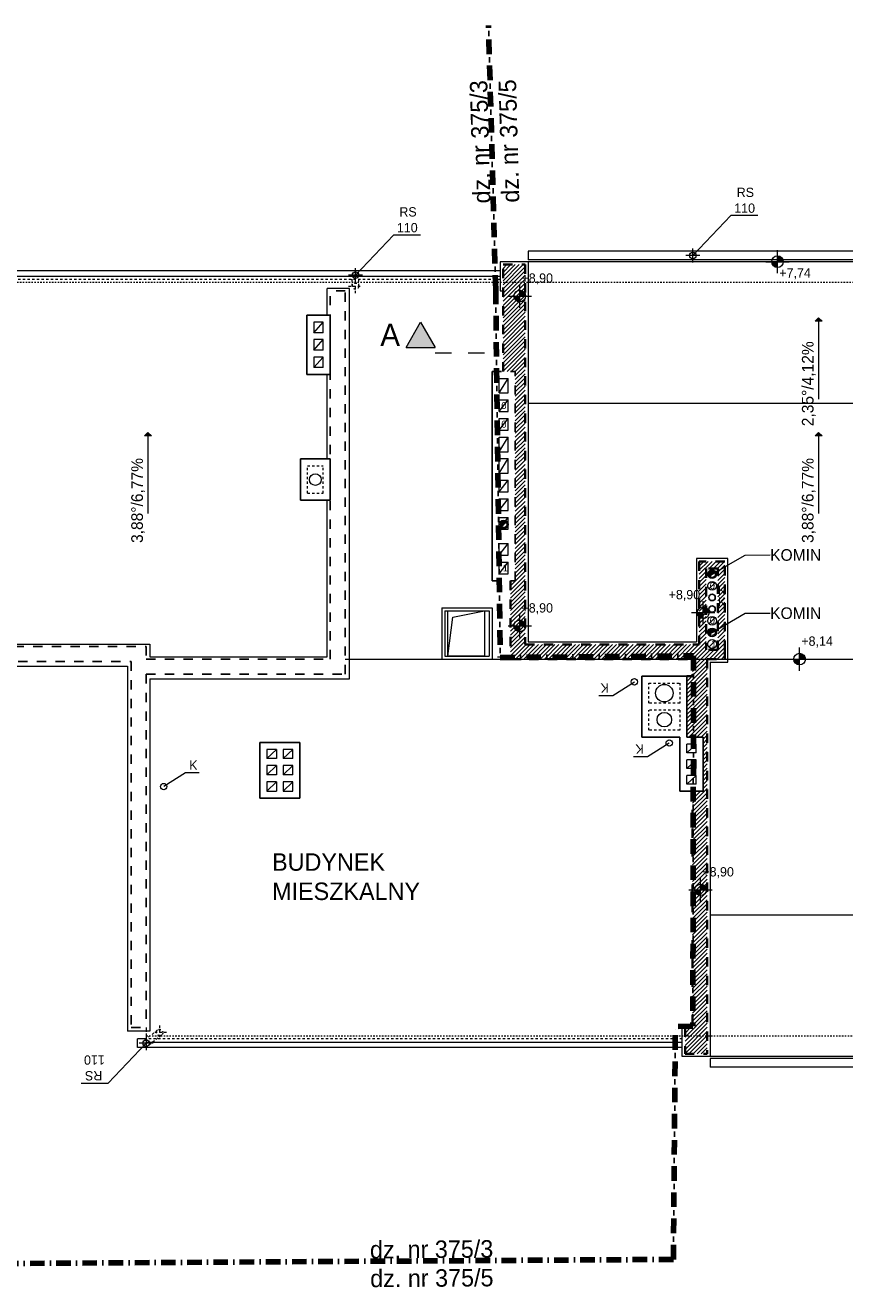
# Model space of a CAD drawing. Extents: x -220425 to -93252, y -20065 to 80294.
# Tile 63 of 103: x -199069 to -184994, y 58551 to 80294. Entities that reach past the tile are written whole.
import ezdxf

# ---------------------------------------------------------------- set-up
doc = ezdxf.new("R2010")
doc.units = 0
doc.header["$MEASUREMENT"] = 0
for name, pattern in [('Dashed', [564.444447, 282.222223, -282.222223]), ('Hidden Line', [50, 25, -25]), ('Hidden Line copy', [80, 40, -40]), ('Kreski i kropki', [450, 250, -100, 0, -100]), ('Przerywana', [320, 160, -160])]:
    doc.linetypes.add(name, pattern=pattern)
for name, color, linetype, lineweight in [('0_Nr_Pióra__21', 7, 'Continuous', 9), ('A-Opisy_Nr_Pióra__21', 7, 'Continuous', 9), ('ARCH dach_Nr_Pióra__46', 5, 'Continuous', 13), ('Arch IS_Nr_Pióra__52', 34, 'Continuous', 25), ('Arch kominy_Nr_Pióra__10', 134, 'Continuous', 18), ('Arch kominy_Nr_Pióra__21', 7, 'Continuous', 9), ('Arch rynny_Nr_Pióra__21', 7, 'Continuous', 9), ('arch wypelnienia_Nr_Pióra__21', 7, 'Continuous', 9), ('Arch ściany nośne_Nr_Pióra__30', 134, 'Continuous', 35), ('Arch ściany zewnętrzne_Nr_Pióra__46', 5, 'Continuous', 13), ('INWENT DACH_Nr_Pióra__5', 7, 'Continuous', 13), ('INWENT kanalizacja_Nr_Pióra__21', 7, 'Continuous', 9), ('INWENT KONST. DREWNIANA_Nr_Pióra__20', 1, 'Continuous', 100), ('INWENT OPISY_Nr_Pióra__21', 7, 'Continuous', 9), ('INWENT OPISY_Nr_Pióra__41', 7, 'Continuous', 15), ('INWENT OPISY_Nr_Pióra__52', 34, 'Continuous', 25), ('INWENT RURY SPUSTOWE_Nr_Pióra__21', 7, 'Continuous', 9), ('INWENT RZĘDNE_Nr_Pióra__21', 7, 'Continuous', 9), ('INWENT.ŚCIANY_Nr_Pióra__1', 7, 'Continuous', 25), ('INWENT.ŚCIANY_Nr_Pióra__21', 7, 'Continuous', 9), ('Istniejące kominy_Nr_Pióra__5', 7, 'Continuous', 13), ('Istniejące stropy_Nr_Pióra__5', 7, 'Continuous', 13), ('PODKŁAD', 252, 'Continuous', 35)]:
    doc.layers.add(name, color=color, linetype=linetype, lineweight=lineweight)
for name, color, linetype, lineweight, true_color in [('Arch odwodniene_Nr_Pióra__25', 7, 'Continuous', 13, 0x40a5ff), ('arch wypelnienia_Nr_Pióra__102', 7, 'Continuous', 9, 0xcccccc), ('arch wypelnienia_Nr_Pióra__89', 7, 'Continuous', 20, 0x71cebe)]:
    doc.layers.add(name, color=color, linetype=linetype, lineweight=lineweight, true_color=true_color)
doc.layers.add('INWENT RZĘDNE', color=7, linetype='Continuous')
doc.styles.add('GENERATED_STYLE_2', font='txt')
doc.styles.add('GENERATED_STYLE_3', font='txt')
doc.styles.add('GENERATED_STYLE_6', font='txt')

# ---------------------------------------------------------------- blocks, each defined once
blk = doc.blocks.new('ARROWHEAD_5')
at = {"color": 0, "linetype": 'Continuous', "lineweight": 0}
blk.add_line((0, 0), (-1, 0), dxfattribs=at)
blk.add_solid([(-1, 0.2679), (0, 0), (-1, -0.2679), (-1, 0.2679)], dxfattribs=at)
blk = doc.blocks.new('Koty wysokościowe_17', base_point=(-175372, 65660))
at = {"layer": 'INWENT OPISY_Nr_Pióra__21', "linetype": 'Continuous'}
for points in [[(-185442, 72180), (-185382, 72120), (-185502, 72120)], [(-196962, 70212), (-196902, 70152), (-197022, 70152)], [(-185442, 70212), (-185382, 70152), (-185502, 70152)]]:
    blk.add_hatch(color=252, dxfattribs=at).paths.add_polyline_path(points, flags=0)
at = {"layer": 'INWENT RZĘDNE_Nr_Pióra__21', "linetype": 'Continuous'}
for points in [[(-186148, 73145), (-186248, 73145), (-186240, 73107), (-186218, 73074), (-186186, 73052), (-186148, 73045)], [(-186148, 73145), (-186048, 73145), (-186055, 73183), (-186077, 73216), (-186109, 73237), (-186148, 73245)], [(-190576, 72554), (-190476, 72554), (-190484, 72593), (-190505, 72625), (-190538, 72647), (-190576, 72654)], [(-190576, 72554), (-190676, 72554), (-190669, 72516), (-190647, 72484), (-190614, 72462), (-190576, 72454)], [(-187424, 67114), (-187324, 67114), (-187332, 67152), (-187353, 67185), (-187386, 67206), (-187424, 67214)], [(-190576, 66886), (-190476, 66886), (-190484, 66925), (-190505, 66957), (-190538, 66979), (-190576, 66986)], [(-187424, 67114), (-187524, 67114), (-187516, 67076), (-187495, 67043), (-187462, 67022), (-187424, 67014)], [(-190576, 66886), (-190676, 66886), (-190669, 66848), (-190647, 66816), (-190614, 66794), (-190576, 66786)], [(-185769, 66315), (-185669, 66315), (-185677, 66353), (-185699, 66386), (-185731, 66407), (-185769, 66415)], [(-185769, 66315), (-185869, 66315), (-185862, 66277), (-185840, 66244), (-185808, 66222), (-185769, 66215)], [(-187469, 62351), (-187369, 62351), (-187377, 62389), (-187398, 62422), (-187431, 62443), (-187469, 62451)], [(-187469, 62351), (-187569, 62351), (-187561, 62313), (-187540, 62280), (-187507, 62259), (-187469, 62251)]]:
    blk.add_hatch(color=252, dxfattribs=at).paths.add_polyline_path(points, flags=0)
at = {"layer": 'A-Opisy_Nr_Pióra__21', "color": 252, "linetype": 'Continuous'}
for p, q in [((-187035, 67912), (-186702, 68104)), ((-186702, 68104), (-186274, 68105)), ((-187035, 66912), (-186702, 67104)), ((-186702, 67104), (-186274, 67105))]:
    blk.add_line(p, q, dxfattribs=at)
at = {"layer": 'arch wypelnienia_Nr_Pióra__102', "color": 252, "linetype": 'Continuous'}
for p, q in [((-190862, 73030), (-190797, 73095)), ((-190862, 72818), (-190585, 73095)), ((-190862, 72959), (-190727, 73095)), ((-190862, 72747), (-190515, 73095)), ((-190862, 72888), (-190656, 73095)), ((-190862, 72676), (-190482, 73056)), ((-190862, 72606), (-190482, 72986)), ((-190862, 72535), (-190482, 72915)), ((-190862, 72464), (-190482, 72844)), ((-190862, 72393), (-190482, 72773)), ((-190862, 72323), (-190482, 72703)), ((-190862, 72252), (-190482, 72632)), ((-190862, 72181), (-190482, 72561)), ((-190862, 72111), (-190482, 72491)), ((-190862, 72040), (-190482, 72420)), ((-190862, 71969), (-190482, 72349)), ((-190862, 71898), (-190482, 72278)), ((-190862, 71828), (-190482, 72208)), ((-190862, 71757), (-190482, 72137)), ((-190862, 71686), (-190482, 72066)), ((-190862, 71616), (-190482, 71996)), ((-190862, 71545), (-190482, 71925)), ((-190862, 71474), (-190482, 71854)), ((-190862, 71404), (-190482, 71784)), ((-190862, 71333), (-190482, 71713)), ((-190862, 71262), (-190482, 71642)), ((-190794, 71260), (-190482, 71571)), ((-190723, 71260), (-190482, 71501)), ((-190653, 71260), (-190482, 71430)), ((-190652, 71189), (-190482, 71359)), ((-190652, 71119), (-190482, 71289)), ((-190652, 71048), (-190482, 71218)), ((-190652, 70977), (-190482, 71147)), ((-190652, 70906), (-190482, 71076)), ((-190652, 70836), (-190482, 71006)), ((-190652, 70765), (-190482, 70935)), ((-190652, 70694), (-190482, 70864)), ((-190652, 70624), (-190482, 70794)), ((-190652, 70553), (-190482, 70723)), ((-190652, 70482), (-190482, 70652)), ((-190652, 70411), (-190482, 70581)), ((-190652, 70341), (-190482, 70511)), ((-190652, 70270), (-190482, 70440)), ((-190652, 70199), (-190482, 70369)), ((-190652, 70129), (-190482, 70299)), ((-190652, 70058), (-190482, 70228)), ((-190652, 69987), (-190482, 70157)), ((-190652, 69916), (-190482, 70086)), ((-190652, 69846), (-190482, 70016)), ((-190652, 69775), (-190482, 69945)), ((-190652, 69704), (-190482, 69874)), ((-190652, 69634), (-190482, 69804)), ((-190652, 69563), (-190482, 69733)), ((-190652, 69492), (-190482, 69662)), ((-190652, 69421), (-190482, 69591)), ((-190652, 69351), (-190482, 69521)), ((-190652, 69280), (-190482, 69450)), ((-190652, 69209), (-190482, 69379)), ((-190652, 69139), (-190482, 69309)), ((-190652, 69068), (-190482, 69238)), ((-190652, 68997), (-190482, 69167)), ((-190652, 68927), (-190482, 69097)), ((-190652, 68856), (-190482, 69026)), ((-190652, 68785), (-190482, 68955)), ((-190652, 68714), (-190482, 68884)), ((-190652, 68644), (-190482, 68814)), ((-190652, 68573), (-190482, 68743)), ((-190652, 68502), (-190482, 68672)), ((-190652, 68432), (-190482, 68602)), ((-190652, 68361), (-190482, 68531)), ((-190652, 68290), (-190482, 68460)), ((-190652, 68219), (-190482, 68389)), ((-190652, 68149), (-190482, 68319)), ((-190652, 68078), (-190482, 68248)), ((-190652, 68007), (-190482, 68177)), ((-190652, 67937), (-190482, 68107)), ((-190652, 67866), (-190482, 68036)), ((-190652, 67795), (-190482, 67965)), ((-190652, 67724), (-190482, 67894)), ((-187492, 67844), (-187341, 67995)), ((-187492, 67773), (-187271, 67995)), ((-187492, 67985), (-187483, 67995)), ((-187492, 67915), (-187412, 67995)), ((-187320, 67875), (-187200, 67995)), ((-187249, 67875), (-187129, 67995)), ((-187179, 67875), (-187059, 67995)), ((-187172, 67810), (-187052, 67930)), ((-187172, 67740), (-187052, 67860)), ((-190732, 67574), (-190482, 67824)), ((-190732, 67503), (-190482, 67753)), ((-190732, 67432), (-190482, 67682)), ((-190732, 67644), (-190717, 67660)), ((-187492, 67702), (-187372, 67822)), ((-187492, 67632), (-187372, 67752)), ((-187492, 67561), (-187372, 67681)), ((-187172, 67669), (-187052, 67789)), ((-187172, 67598), (-187052, 67718)), ((-187172, 67527), (-187052, 67647)), ((-190732, 67362), (-190482, 67612)), ((-190732, 67291), (-190482, 67541)), ((-190732, 67220), (-190482, 67470)), ((-187492, 67490), (-187372, 67610)), ((-187492, 67420), (-187372, 67540)), ((-187492, 67349), (-187372, 67469)), ((-187172, 67457), (-187052, 67577)), ((-187172, 67386), (-187052, 67506)), ((-187172, 67315), (-187052, 67435)), ((-190732, 67149), (-190482, 67399)), ((-190732, 67079), (-190482, 67329)), ((-190732, 67008), (-190482, 67258)), ((-190732, 66937), (-190482, 67187)), ((-187492, 67278), (-187372, 67398)), ((-187492, 67207), (-187372, 67327)), ((-187492, 67137), (-187372, 67257)), ((-187172, 67245), (-187052, 67365)), ((-187172, 67174), (-187052, 67294)), ((-187172, 67103), (-187052, 67223)), ((-190732, 66867), (-190482, 67117)), ((-190732, 66796), (-190482, 67046)), ((-190732, 66725), (-190482, 66975)), ((-187492, 67066), (-187372, 67186)), ((-187492, 66995), (-187372, 67115)), ((-187492, 66925), (-187372, 67045)), ((-187492, 66854), (-187372, 66974)), ((-187172, 67033), (-187052, 67153)), ((-187172, 66962), (-187052, 67082)), ((-187172, 66891), (-187052, 67011)), ((-190732, 66654), (-190482, 66904)), ((-190732, 66584), (-190482, 66834)), ((-190732, 66513), (-190482, 66763)), ((-187492, 66783), (-187372, 66903)), ((-187492, 66713), (-187372, 66833)), ((-187492, 66642), (-187372, 66762)), ((-187172, 66820), (-187052, 66940)), ((-187172, 66750), (-187052, 66870)), ((-187172, 66679), (-187052, 66799)), ((-190732, 66442), (-190482, 66692)), ((-190732, 66372), (-190482, 66622)), ((-190718, 66315), (-190468, 66565)), ((-190648, 66315), (-190398, 66565)), ((-190577, 66315), (-190327, 66565)), ((-190506, 66315), (-190256, 66565)), ((-190436, 66315), (-190186, 66565)), ((-190365, 66315), (-190115, 66565)), ((-190294, 66315), (-190044, 66565)), ((-190223, 66315), (-189973, 66565)), ((-190153, 66315), (-189903, 66565)), ((-190082, 66315), (-189832, 66565)), ((-190011, 66315), (-189761, 66565)), ((-189941, 66315), (-189691, 66565)), ((-189870, 66315), (-189620, 66565)), ((-189799, 66315), (-189549, 66565)), ((-189729, 66315), (-189479, 66565)), ((-189658, 66315), (-189408, 66565)), ((-189587, 66315), (-189337, 66565)), ((-189516, 66315), (-189266, 66565)), ((-189446, 66315), (-189196, 66565)), ((-189375, 66315), (-189125, 66565)), ((-189304, 66315), (-189054, 66565)), ((-189234, 66315), (-188984, 66565)), ((-189163, 66315), (-188913, 66565)), ((-189092, 66315), (-188842, 66565)), ((-189021, 66315), (-188771, 66565)), ((-188951, 66315), (-188701, 66565)), ((-188880, 66315), (-188630, 66565)), ((-188809, 66315), (-188559, 66565)), ((-188739, 66315), (-188489, 66565)), ((-188668, 66315), (-188418, 66565)), ((-188597, 66315), (-188347, 66565)), ((-188526, 66315), (-188276, 66565)), ((-188456, 66315), (-188206, 66565)), ((-188385, 66315), (-188135, 66565)), ((-188314, 66315), (-188064, 66565)), ((-188244, 66315), (-187994, 66565)), ((-188173, 66315), (-187923, 66565)), ((-188102, 66315), (-187852, 66565)), ((-188031, 66315), (-187781, 66565)), ((-187961, 66315), (-187711, 66565)), ((-187890, 66315), (-187640, 66565)), ((-187819, 66315), (-187569, 66565)), ((-187749, 66315), (-187499, 66565)), ((-187678, 66315), (-187372, 66620)), ((-187607, 66315), (-187372, 66550)), ((-187492, 66571), (-187372, 66691)), ((-187324, 66315), (-187052, 66587)), ((-187172, 66608), (-187052, 66728)), ((-187172, 66538), (-187052, 66658)), ((-187607, 66244), (-187372, 66479)), ((-187607, 66173), (-187306, 66475)), ((-187607, 66103), (-187235, 66475)), ((-187254, 66315), (-187052, 66516)), ((-187183, 66315), (-187052, 66445)), ((-187112, 66315), (-187052, 66375)), ((-187707, 65861), (-187357, 66211)), ((-187707, 65790), (-187357, 66140)), ((-187607, 66032), (-187357, 66282)), ((-187707, 65720), (-187357, 66070)), ((-187707, 66003), (-187685, 66025)), ((-187707, 65932), (-187614, 66025)), ((-187707, 65649), (-187357, 65999)), ((-187707, 65578), (-187357, 65928)), ((-187707, 65508), (-187357, 65858)), ((-187707, 65437), (-187357, 65787)), ((-187707, 65366), (-187357, 65716)), ((-187707, 65295), (-187357, 65645)), ((-187707, 65225), (-187357, 65575)), ((-187707, 65154), (-187357, 65504)), ((-187707, 65083), (-187357, 65433)), ((-187707, 65013), (-187357, 65363)), ((-187674, 64975), (-187357, 65292)), ((-187604, 64975), (-187357, 65221)), ((-187533, 64975), (-187357, 65150)), ((-187462, 64975), (-187357, 65080)), ((-187427, 64939), (-187357, 65009)), ((-187427, 64868), (-187357, 64938)), ((-187427, 64798), (-187357, 64868)), ((-187427, 64727), (-187357, 64797)), ((-187427, 64656), (-187357, 64726)), ((-187427, 64585), (-187357, 64655)), ((-187427, 64515), (-187357, 64585)), ((-187427, 64444), (-187357, 64514)), ((-187427, 64373), (-187357, 64443)), ((-187427, 64303), (-187357, 64373)), ((-187427, 64232), (-187357, 64302)), ((-187427, 64161), (-187357, 64231)), ((-187427, 64091), (-187357, 64161)), ((-187607, 63840), (-187357, 64090)), ((-187607, 63981), (-187544, 64045)), ((-187607, 63911), (-187473, 64045)), ((-187607, 63769), (-187357, 64019)), ((-187607, 63698), (-187357, 63948)), ((-187607, 63628), (-187357, 63878)), ((-187607, 63557), (-187357, 63807)), ((-187607, 63486), (-187357, 63736)), ((-187607, 63416), (-187357, 63666)), ((-187607, 63345), (-187357, 63595)), ((-187607, 63274), (-187357, 63524)), ((-187607, 63203), (-187357, 63453)), ((-187607, 63133), (-187357, 63383)), ((-187607, 63062), (-187357, 63312)), ((-187607, 62991), (-187357, 63241)), ((-187607, 62921), (-187357, 63171)), ((-187607, 62850), (-187357, 63100)), ((-187607, 62779), (-187357, 63029)), ((-187607, 62708), (-187357, 62958)), ((-187607, 62638), (-187357, 62888)), ((-187607, 62567), (-187357, 62817)), ((-187607, 62496), (-187357, 62746)), ((-187607, 62426), (-187357, 62676)), ((-187607, 62355), (-187357, 62605)), ((-187607, 62284), (-187357, 62534)), ((-187607, 62213), (-187357, 62463)), ((-187607, 62143), (-187357, 62393)), ((-187607, 62072), (-187357, 62322)), ((-187607, 62001), (-187357, 62251)), ((-187607, 61931), (-187357, 62181)), ((-187607, 61860), (-187357, 62110)), ((-187607, 61789), (-187357, 62039)), ((-187607, 61718), (-187357, 61968)), ((-187607, 61648), (-187357, 61898)), ((-187607, 61577), (-187357, 61827)), ((-187607, 61506), (-187357, 61756)), ((-187607, 61436), (-187357, 61686)), ((-187607, 61365), (-187357, 61615)), ((-187607, 61294), (-187357, 61544)), ((-187607, 61223), (-187357, 61473)), ((-187607, 61153), (-187357, 61403)), ((-187607, 61082), (-187357, 61332)), ((-187607, 61011), (-187357, 61261)), ((-187607, 60941), (-187357, 61191)), ((-187607, 60870), (-187357, 61120)), ((-187607, 60799), (-187357, 61049)), ((-187607, 60729), (-187357, 60979)), ((-187607, 60658), (-187357, 60908)), ((-187607, 60587), (-187357, 60837)), ((-187607, 60516), (-187357, 60766)), ((-187607, 60446), (-187357, 60696)), ((-187607, 60375), (-187357, 60625)), ((-187607, 60304), (-187357, 60554)), ((-187607, 60234), (-187357, 60484)), ((-187607, 60163), (-187357, 60413)), ((-187607, 60092), (-187357, 60342)), ((-187607, 60021), (-187357, 60271)), ((-187737, 59821), (-187357, 60201)), ((-187737, 59750), (-187357, 60130)), ((-187737, 59679), (-187357, 60059)), ((-187737, 59609), (-187357, 59989)), ((-187737, 59962), (-187715, 59985)), ((-187737, 59891), (-187644, 59985)), ((-187737, 59538), (-187357, 59918)), ((-187670, 59535), (-187357, 59847)), ((-187599, 59535), (-187357, 59776)), ((-187528, 59535), (-187357, 59706)), ((-187458, 59535), (-187357, 59635)), ((-187387, 59535), (-187357, 59564))]:
    blk.add_line(p, q, dxfattribs=at)
at = {"layer": 'arch wypelnienia_Nr_Pióra__21', "color": 252, "linetype": 'Continuous'}
for p, q in [((-190891, 68591), (-190813, 68669)), ((-187311, 67736), (-187233, 67814)), ((-187311, 66736), (-187233, 66814))]:
    blk.add_line(p, q, dxfattribs=at)
for centre, start, end in [((-190852, 68630), 45, 180), ((-190852, 68630), 180, 225), ((-187272, 67775), 45, 180), ((-187272, 67775), 180, 225), ((-187272, 66775), 45, 180), ((-187272, 66775), 180, 225)]:
    blk.add_arc(centre, 55, start, end, dxfattribs=at)
at = {"layer": 'arch wypelnienia_Nr_Pióra__89', "color": 252, "linetype": 'Continuous'}
for points in [[(-190903, 68609), (-190907, 68630), (-190903, 68647)], [(-190901, 68606), (-190903, 68647), (-190901, 68655)], [(-190903, 68609), (-190903, 68647), (-190901, 68606)], [(-190891, 68591), (-190901, 68655), (-190891, 68667)], [(-190901, 68606), (-190901, 68655), (-190891, 68591)], [(-190885, 68598), (-190891, 68667), (-190885, 68674)], [(-190891, 68591), (-190891, 68667), (-190885, 68598)], [(-190861, 68621), (-190885, 68674), (-190861, 68684)], [(-190885, 68598), (-190885, 68674), (-190861, 68621)], [(-190835, 68647), (-190861, 68684), (-190835, 68682)], [(-190861, 68621), (-190861, 68684), (-190835, 68647)], [(-190835, 68647), (-190835, 68682), (-190813, 68669)], [(-187323, 67754), (-187327, 67775), (-187323, 67792)], [(-187321, 67751), (-187323, 67792), (-187321, 67800)], [(-187323, 67754), (-187323, 67792), (-187321, 67751)], [(-187311, 67736), (-187321, 67800), (-187311, 67812)], [(-187321, 67751), (-187321, 67800), (-187311, 67736)], [(-187305, 67743), (-187311, 67812), (-187305, 67819)], [(-187311, 67736), (-187311, 67812), (-187305, 67743)], [(-187281, 67766), (-187305, 67819), (-187281, 67829)], [(-187305, 67743), (-187305, 67819), (-187281, 67766)], [(-187281, 67766), (-187281, 67829), (-187255, 67792)], [(-187255, 67792), (-187281, 67829), (-187255, 67827)], [(-187255, 67792), (-187255, 67827), (-187233, 67814)], [(-187323, 66754), (-187327, 66775), (-187323, 66792)], [(-187321, 66751), (-187323, 66792), (-187321, 66800)], [(-187323, 66754), (-187323, 66792), (-187321, 66751)], [(-187311, 66736), (-187321, 66800), (-187311, 66812)], [(-187321, 66751), (-187321, 66800), (-187311, 66736)], [(-187305, 66743), (-187311, 66812), (-187305, 66819)], [(-187311, 66736), (-187311, 66812), (-187305, 66743)], [(-187281, 66766), (-187305, 66819), (-187281, 66829)], [(-187305, 66743), (-187305, 66819), (-187281, 66766)], [(-187255, 66792), (-187281, 66829), (-187255, 66827)], [(-187281, 66766), (-187281, 66829), (-187255, 66792)], [(-187255, 66792), (-187255, 66827), (-187233, 66814)]]:
    blk.add_solid(points, dxfattribs=at)
at = {"layer": 'INWENT KONST. DREWNIANA_Nr_Pióra__20', "color": 252, "linetype": 'Kreski i kropki'}
for p, q in [((-190989, 72664), (-191112, 77206)), ((-190989, 72664), (-190912, 66343)), ((-190912, 66343), (-187590, 66372)), ((-187590, 66372), (-187602, 60007)), ((-187936, 56001), (-187902, 60005)), ((-187602, 60007), (-187902, 60005))]:
    blk.add_line(p, q, dxfattribs=at)
at = {"layer": 'INWENT OPISY_Nr_Pióra__21', "color": 252, "linetype": 'Continuous'}
for p, q in [((-185442, 72180), (-185502, 72120)), ((-185382, 72120), (-185502, 72120)), ((-185442, 72180), (-185382, 72120)), ((-185442, 72120), (-185442, 70783)), ((-196962, 70212), (-197022, 70152)), ((-196902, 70152), (-197022, 70152)), ((-196962, 70212), (-196902, 70152)), ((-196962, 70152), (-196962, 68815)), ((-185442, 70212), (-185502, 70152)), ((-185382, 70152), (-185502, 70152)), ((-185442, 70212), (-185382, 70152)), ((-185442, 70152), (-185442, 68815))]:
    blk.add_line(p, q, dxfattribs=at)
for points in [[(-192282, 71670), (-192527, 71670), (-192282, 72106)], [(-192282, 71670), (-192282, 72106), (-192027, 71670)]]:
    blk.add_solid(points, dxfattribs=at)
at = {"layer": 'INWENT RZĘDNE_Nr_Pióra__21', "color": 252, "linetype": 'Continuous'}
for p, q in [((-186148, 72945), (-186148, 73345)), ((-186348, 73145), (-185948, 73145)), ((-190576, 72354), (-190576, 72754)), ((-190776, 72554), (-190376, 72554)), ((-187424, 66914), (-187424, 67314)), ((-190576, 66686), (-190576, 67086)), ((-187624, 67114), (-187224, 67114)), ((-190776, 66886), (-190376, 66886)), ((-185769, 66115), (-185769, 66515)), ((-185969, 66315), (-185569, 66315)), ((-187469, 62151), (-187469, 62551)), ((-187669, 62351), (-187269, 62351))]:
    blk.add_line(p, q, dxfattribs=at)
for centre in [(-186148, 73145), (-190576, 72554), (-187424, 67114), (-190576, 66886), (-185769, 66315), (-187469, 62351)]:
    blk.add_circle(centre, 100, dxfattribs=at)
at = {"layer": 'A-Opisy_Nr_Pióra__21', "color": 252, "linetype": 'Continuous', "xscale": 273.6, "yscale": 273.6, "zscale": 273.6, "rotation": 209.9999999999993}
for p in [(-187272, 67775), (-187272, 66775)]:
    blk.add_blockref('ARROWHEAD_5', p, dxfattribs=at)
at = {"layer": '0_Nr_Pióra__21', "color": 252, "linetype": 'Continuous', "style": 'GENERATED_STYLE_2'}
for s, p in [('2,35°/4,12%', (-185529, 70317)), ('3,88°/6,77%', (-197049, 68311)), ('3,88°/6,77%', (-185529, 68311))]:
    blk.add_text(s, height=200, rotation=90, dxfattribs=at).set_placement(p)
at = {"layer": 'A-Opisy_Nr_Pióra__21', "color": 252, "linetype": 'Continuous', "style": 'GENERATED_STYLE_3'}
for p in [(-186274, 68005), (-186274, 67005)]:
    blk.add_text('KOMIN', height=200, dxfattribs=at).set_placement(p)
at = {"layer": 'Arch kominy_Nr_Pióra__10', "color": 252, "linetype": 'Continuous', "style": 'GENERATED_STYLE_6'}
for s, p in [('0', (-190892, 70612)), ('0', (-190892, 70292)), ('1', (-190867, 67822)), ('0', (-187312, 67517)), ('0', (-187312, 66917)), ('1', (-187287, 66517))]:
    blk.add_text(s, height=120, dxfattribs=at).set_placement(p)
at = {"layer": 'Arch rynny_Nr_Pióra__21', "color": 252, "linetype": 'Continuous', "style": 'GENERATED_STYLE_6'}
for s, p in [('RS', (-186849, 74256)), ('110', (-186891, 73985))]:
    blk.add_text(s, height=160, dxfattribs=at).set_placement(p)
at = {"layer": 'INWENT kanalizacja_Nr_Pióra__21', "color": 252, "linetype": 'Continuous', "style": 'GENERATED_STYLE_6'}
for p in [(-189046, 65900), (-188446, 64850)]:
    blk.add_text('K', height=160, rotation=180, dxfattribs=at).set_placement(p)
blk.add_text('K', height=160, dxfattribs=at).set_placement((-196254, 64414))
at = {"layer": 'INWENT OPISY_Nr_Pióra__21', "color": 252, "linetype": 'Continuous', "style": 'GENERATED_STYLE_6'}
for s, rotation, p in [('dz. nr 375/3', 91.5569, (-191077, 74149)), ('dz. nr 375/5', 91.5569, (-190583, 74163)), ('dz. nr 375/3', 0.4183, (-193148, 56017)), ('dz. nr 375/5', 0.4183, (-193144, 55523))]:
    blk.add_text(s, height=300, rotation=rotation, dxfattribs=at).set_placement(p)
for s, height, p in [('A', 380, (-192971, 71697)), ('BUDYNEK', 300, (-194830, 62679)), ('MIESZKALNY', 300, (-194830, 62176))]:
    blk.add_text(s, height=height, dxfattribs=at).set_placement(p)
at = {"layer": 'INWENT OPISY_Nr_Pióra__52', "color": 252, "linetype": 'Continuous', "style": 'GENERATED_STYLE_6'}
for p in [(-187172, 67425), (-187172, 67225)]:
    blk.add_text('K', height=150, dxfattribs=at).set_placement(p)
at = {"layer": 'INWENT RURY SPUSTOWE_Nr_Pióra__21', "color": 252, "linetype": 'Continuous', "style": 'GENERATED_STYLE_6'}
for s, p in [('RS', (-192644, 73921)), ('110', (-192686, 73650))]:
    blk.add_text(s, height=160, dxfattribs=at).set_placement(p)
for s, p in [('110', (-197704, 59507)), ('RS', (-197746, 59236))]:
    blk.add_text(s, height=160, rotation=180, dxfattribs=at).set_placement(p)
at = {"layer": 'INWENT RZĘDNE_Nr_Pióra__21', "color": 252, "char_height": 160, "attachment_point": 7, "style": 'GENERATED_STYLE_2'}
for s, insert in [('{+8,90}', (-190546, 72754)), ('{+7,74}', (-186117, 72842)), ('{+8,90}', (-188018, 67314)), ('{+8,90}', (-190546, 67086)), ('{+8,14}', (-185739, 66515)), ('{+8,90}', (-187439, 62551))]:
    blk.add_mtext(s, dxfattribs=dict(at, insert=insert))
blk = doc.blocks.new('p2')
at = {"layer": 'ARCH dach_Nr_Pióra__46', "color": 252, "linetype": 'Continuous'}
for p, q in [((-164052, 73145), (-190432, 73145)), ((-168317, 70708), (-190432, 70708)), ((-187307, 61922), (-164052, 61922)), ((-164052, 59485), (-187307, 59485))]:
    blk.add_line(p, q, dxfattribs=at)
at = {"layer": 'Arch IS_Nr_Pióra__52', "color": 252, "linetype": 'Continuous'}
for centre in [(-187272, 67375), (-187272, 67175)]:
    blk.add_circle(centre, 55, dxfattribs=at)
at = {"layer": 'Arch kominy_Nr_Pióra__21', "color": 252, "linetype": 'Continuous'}
for p, q in [((-190799, 68683), (-190905, 68577)), ((-187219, 67828), (-187325, 67722)), ((-187325, 67522), (-187219, 67628)), ((-187219, 67028), (-187325, 66922)), ((-187219, 66828), (-187325, 66722)), ((-187325, 66522), (-187219, 66628))]:
    blk.add_line(p, q, dxfattribs=at)
for centre, radius in [((-190852, 68630), 75), ((-190852, 68630), 55), ((-187272, 67775), 75), ((-187272, 67575), 75), ((-187272, 67775), 55), ((-187272, 66975), 75), ((-187272, 66775), 75), ((-187272, 66775), 55), ((-187272, 66575), 75)]:
    blk.add_circle(centre, radius, dxfattribs=at)
at = {"layer": 'Arch odwodniene_Nr_Pióra__25', "color": 252, "linetype": 'Continuous'}
for p, q in [((-190432, 73325), (-190432, 73175)), ((-164052, 73325), (-190432, 73325)), ((-164052, 73175), (-190432, 73175)), ((-187307, 59455), (-187307, 59305)), ((-164052, 59455), (-187307, 59455)), ((-164052, 59305), (-187307, 59305))]:
    blk.add_line(p, q, dxfattribs=at)
at = {"layer": 'Arch rynny_Nr_Pióra__21', "color": 252, "linetype": 'Continuous'}
for p, q in [((-186947, 73936), (-187602, 73250)), ((-186484, 73936), (-186947, 73936)), ((-187602, 73130), (-187602, 73370)), ((-187482, 73250), (-187722, 73250))]:
    blk.add_line(p, q, dxfattribs=at)
blk.add_circle((-187602, 73250), 55, dxfattribs=at)
at = {"layer": 'Arch ściany nośne_Nr_Pióra__30', "color": 252, "linetype": 'Przerywana'}
for p, q in [((-190862, 73095), (-190482, 73095)), ((-190862, 71260), (-190862, 73095)), ((-190482, 73095), (-190482, 66565)), ((-187492, 67995), (-187492, 66565)), ((-187052, 67995), (-187492, 67995)), ((-187372, 67875), (-187372, 66475)), ((-187172, 67875), (-187372, 67875)), ((-187172, 66475), (-187172, 67875)), ((-187052, 66475), (-187052, 67995)), ((-190732, 67660), (-190732, 66315)), ((-190482, 66565), (-187492, 66565)), ((-187607, 66375), (-187607, 66025)), ((-187172, 66475), (-187372, 66475)), ((-187052, 66315), (-187052, 66475)), ((-190732, 66315), (-187607, 66315)), ((-187357, 66315), (-187052, 66315)), ((-187357, 66315), (-187357, 59535)), ((-187707, 66025), (-187607, 66025)), ((-187607, 64045), (-187607, 59985)), ((-187737, 59985), (-187737, 59535)), ((-187607, 59985), (-187737, 59985)), ((-187737, 59535), (-187357, 59535))]:
    blk.add_line(p, q, dxfattribs=at)
at = {"layer": 'Arch ściany zewnętrzne_Nr_Pióra__46', "color": 252, "linetype": 'Continuous'}
for p, q in [((-190912, 73145), (-190912, 72645)), ((-190432, 73145), (-190912, 73145)), ((-190432, 73145), (-190432, 66615)), ((-190912, 72645), (-190862, 72645)), ((-187002, 68045), (-187542, 68045)), ((-187542, 68045), (-187542, 66615)), ((-187002, 66265), (-187002, 68045)), ((-190432, 66615), (-187542, 66615)), ((-187307, 66265), (-187307, 59485)), ((-187307, 66265), (-187002, 66265)), ((-187787, 59985), (-187737, 59985)), ((-187787, 59485), (-187787, 59985)), ((-187307, 59485), (-187787, 59485))]:
    blk.add_line(p, q, dxfattribs=at)
at = {"layer": 'INWENT DACH_Nr_Pióra__5', "color": 252, "linetype": 'Continuous'}
for p, q in [((-200472, 72895), (-190912, 72895)), ((-191912, 67195), (-191912, 66315)), ((-191912, 67195), (-191052, 67195)), ((-191052, 67195), (-191052, 66315)), ((-191862, 67145), (-191862, 66365)), ((-191862, 67145), (-191102, 67145)), ((-191102, 67145), (-191102, 66365)), ((-191862, 66365), (-191102, 66365)), ((-193572, 66315), (-181662, 66315)), ((-191912, 66315), (-191052, 66315)), ((-196992, 59735), (-187787, 59735))]:
    blk.add_line(p, q, dxfattribs=at)
at = {"layer": 'INWENT DACH_Nr_Pióra__5', "color": 252, "linetype": 'Hidden Line'}
for p, q in [((-200212, 72790), (-163802, 72790)), ((-196992, 59985), (-196992, 59840)), ((-196992, 59840), (-163802, 59840))]:
    blk.add_line(p, q, dxfattribs=at)
at = {"layer": 'INWENT kanalizacja_Nr_Pióra__21', "color": 252, "linetype": 'Continuous'}
for p, q in [((-188979, 65690), (-188607, 65925)), ((-189219, 65690), (-188979, 65690)), ((-188379, 64640), (-188007, 64875)), ((-188619, 64640), (-188379, 64640)), ((-196320, 64360), (-196692, 64125)), ((-196080, 64360), (-196320, 64360))]:
    blk.add_line(p, q, dxfattribs=at)
for centre in [(-188607, 65925), (-188007, 64875), (-196692, 64125)]:
    blk.add_circle(centre, 55, dxfattribs=at)
at = {"layer": 'INWENT KONST. DREWNIANA_Nr_Pióra__20', "color": 252, "linetype": 'Kreski i kropki', "flags": 128}
blk.add_lwpolyline([(-187936, 56001), (-213027, 55846)], dxfattribs=at)
at = {"layer": 'INWENT OPISY_Nr_Pióra__41', "color": 252, "linetype": 'Continuous'}
for p, q in [((-192527, 71670), (-192282, 72106)), ((-192282, 72106), (-192027, 71670)), ((-192527, 71670), (-192027, 71670))]:
    blk.add_line(p, q, dxfattribs=at)
at = {"layer": 'INWENT OPISY_Nr_Pióra__41', "color": 252, "linetype": 'Dashed'}
blk.add_line((-191182, 71570), (-192282, 71570), dxfattribs=at)
at = {"layer": 'INWENT RURY SPUSTOWE_Nr_Pióra__21', "color": 252, "linetype": 'Continuous'}
for p, q in [((-192742, 73601), (-193397, 72915)), ((-192279, 73601), (-192742, 73601)), ((-190912, 72990), (-200472, 72990)), ((-193277, 72915), (-193517, 72915)), ((-193397, 72795), (-193397, 73035)), ((-196992, 59835), (-196992, 59595)), ((-197648, 59028), (-196992, 59715)), ((-196992, 59790), (-197142, 59790)), ((-197142, 59640), (-197142, 59790)), ((-187787, 59640), (-197142, 59640)), ((-196872, 59715), (-197112, 59715)), ((-198110, 59028), (-197648, 59028))]:
    blk.add_line(p, q, dxfattribs=at)
at = {"layer": 'INWENT RURY SPUSTOWE_Nr_Pióra__21', "color": 252, "linetype": 'Hidden Line copy'}
for p, q in [((-193452, 72725), (-193452, 72915)), ((-193397, 72605), (-193397, 72845)), ((-193342, 72725), (-193342, 72915)), ((-190912, 72840), (-200472, 72840)), ((-193517, 72725), (-193277, 72725)), ((-196762, 60020), (-196762, 59780)), ((-196797, 59943), (-197027, 59758)), ((-196992, 59960), (-196992, 59720)), ((-196728, 59857), (-196958, 59672)), ((-196642, 59900), (-196882, 59900)), ((-187787, 59790), (-196992, 59790))]:
    blk.add_line(p, q, dxfattribs=at)
at = {"layer": 'INWENT RURY SPUSTOWE_Nr_Pióra__21', "color": 252, "linetype": 'Continuous'}
for centre in [(-193397, 72915), (-196992, 59715)]:
    blk.add_circle(centre, 55, dxfattribs=at)
at = {"layer": 'INWENT RURY SPUSTOWE_Nr_Pióra__21', "color": 252, "linetype": 'Hidden Line copy'}
for centre in [(-193397, 72725), (-196762, 59900)]:
    blk.add_circle(centre, 55, dxfattribs=at)
at = {"layer": 'INWENT.ŚCIANY_Nr_Pióra__1', "color": 252, "linetype": 'Przerywana'}
for p, q in [((-193572, 72645), (-193832, 72645)), ((-193832, 66315), (-193832, 72645)), ((-193572, 66055), (-193572, 72645)), ((-191052, 71260), (-190652, 71260)), ((-190652, 67660), (-190652, 71260)), ((-191052, 67660), (-190652, 67660)), ((-200212, 66535), (-196992, 66535)), ((-196992, 66535), (-196992, 66315)), ((-200472, 66275), (-197252, 66275)), ((-197252, 66275), (-197252, 59985)), ((-196992, 66315), (-193832, 66315)), ((-196992, 66055), (-196992, 59985)), ((-196992, 66055), (-193572, 66055)), ((-197252, 59985), (-196992, 59985))]:
    blk.add_line(p, q, dxfattribs=at)
at = {"layer": 'INWENT.ŚCIANY_Nr_Pióra__1', "color": 252, "linetype": 'Continuous'}
for p, q in [((-194232, 72225), (-194232, 71205)), ((-194232, 72225), (-193832, 72225)), ((-193832, 71205), (-193832, 72225)), ((-194232, 71205), (-193832, 71205)), ((-191052, 67660), (-191052, 71260)), ((-194342, 69045), (-194342, 69755)), ((-194342, 69755), (-193832, 69755)), ((-193832, 69045), (-193832, 69755)), ((-194342, 69045), (-193832, 69045)), ((-188477, 66025), (-187707, 66025)), ((-188477, 64975), (-188477, 66025)), ((-187707, 66025), (-187707, 64975)), ((-195042, 64885), (-195042, 63925)), ((-194352, 64885), (-195042, 64885)), ((-194352, 63925), (-194352, 64885)), ((-187827, 64975), (-188477, 64975)), ((-187827, 64045), (-187827, 64975)), ((-187427, 64975), (-187707, 64975)), ((-187427, 64045), (-187427, 64975)), ((-187427, 64045), (-187827, 64045)), ((-195042, 63925), (-194352, 63925))]:
    blk.add_line(p, q, dxfattribs=at)
at = {"layer": 'INWENT.ŚCIANY_Nr_Pióra__21', "color": 252, "linetype": 'Continuous'}
for p, q in [((-193882, 72225), (-193882, 72685)), ((-193502, 72685), (-193882, 72685)), ((-193502, 65975), (-193502, 72685)), ((-193882, 69755), (-193882, 71205)), ((-193882, 66355), (-193882, 69045)), ((-200172, 66575), (-196932, 66575)), ((-196932, 66575), (-196932, 66355)), ((-196932, 66355), (-193882, 66355)), ((-200552, 66195), (-197312, 66195)), ((-197312, 66195), (-197312, 59925)), ((-196932, 65975), (-196932, 59925)), ((-196932, 65975), (-193502, 65975)), ((-196932, 59925), (-197312, 59925))]:
    blk.add_line(p, q, dxfattribs=at)
at = {"layer": 'Istniejące kominy_Nr_Pióra__5', "color": 252, "linetype": 'Continuous'}
for p, q in [((-194112, 71925), (-193952, 72105)), ((-193952, 72105), (-194112, 72105)), ((-194112, 72105), (-194112, 71925)), ((-193952, 71925), (-193952, 72105)), ((-193952, 71925), (-194112, 71925)), ((-194112, 71625), (-193952, 71805)), ((-194112, 71805), (-194112, 71625)), ((-193952, 71805), (-194112, 71805)), ((-193952, 71625), (-193952, 71805)), ((-193952, 71625), (-194112, 71625)), ((-194112, 71325), (-193952, 71505)), ((-194112, 71505), (-194112, 71325)), ((-193952, 71505), (-194112, 71505)), ((-193952, 71325), (-194112, 71325)), ((-193952, 71325), (-193952, 71505)), ((-190932, 70890), (-190772, 71140)), ((-190932, 70890), (-190932, 71140)), ((-190932, 71140), (-190772, 71140)), ((-190772, 70890), (-190772, 71140)), ((-190932, 70890), (-190772, 70890)), ((-190932, 70570), (-190772, 70770)), ((-190932, 70570), (-190932, 70770)), ((-190932, 70770), (-190772, 70770)), ((-190772, 70570), (-190772, 70770)), ((-190932, 70570), (-190772, 70570)), ((-190932, 70250), (-190772, 70450)), ((-190932, 70250), (-190932, 70450)), ((-190932, 70450), (-190772, 70450)), ((-190772, 70250), (-190772, 70450)), ((-190932, 70250), (-190772, 70250)), ((-190932, 69880), (-190772, 70130)), ((-190932, 69880), (-190932, 70130)), ((-190932, 70130), (-190772, 70130)), ((-190772, 69880), (-190772, 70130)), ((-190932, 69880), (-190772, 69880)), ((-190932, 69510), (-190772, 69760)), ((-190932, 69510), (-190932, 69760)), ((-190932, 69760), (-190772, 69760)), ((-190772, 69510), (-190772, 69760)), ((-190932, 69510), (-190772, 69510)), ((-190932, 69190), (-190772, 69390)), ((-190932, 69190), (-190932, 69390)), ((-190932, 69390), (-190772, 69390)), ((-190772, 69190), (-190772, 69390)), ((-190932, 69190), (-190772, 69190)), ((-190932, 68870), (-190772, 69070)), ((-190932, 68870), (-190932, 69070)), ((-190932, 69070), (-190772, 69070)), ((-190772, 68870), (-190772, 69070)), ((-190932, 68870), (-190772, 68870)), ((-190932, 68550), (-190772, 68750)), ((-190932, 68550), (-190932, 68750)), ((-190932, 68750), (-190772, 68750)), ((-190772, 68550), (-190772, 68750)), ((-190932, 68550), (-190772, 68550)), ((-190932, 68100), (-190772, 68300)), ((-190932, 68300), (-190772, 68300)), ((-190932, 68100), (-190932, 68300)), ((-190772, 68100), (-190772, 68300)), ((-190932, 68100), (-190772, 68100)), ((-190932, 67780), (-190772, 67980)), ((-190932, 67780), (-190932, 67980)), ((-190932, 67980), (-190772, 67980)), ((-190772, 67780), (-190772, 67980)), ((-190932, 67780), (-190772, 67780)), ((-187707, 64705), (-187547, 64855)), ((-187707, 64705), (-187707, 64855)), ((-187547, 64855), (-187707, 64855)), ((-187547, 64705), (-187547, 64855)), ((-194922, 64605), (-194757, 64765)), ((-194757, 64765), (-194922, 64765)), ((-194922, 64765), (-194922, 64605)), ((-194757, 64605), (-194922, 64605)), ((-194757, 64765), (-194757, 64605)), ((-194637, 64605), (-194472, 64765)), ((-194637, 64765), (-194637, 64605)), ((-194472, 64765), (-194637, 64765)), ((-194472, 64605), (-194637, 64605)), ((-194472, 64605), (-194472, 64765)), ((-187547, 64705), (-187707, 64705)), ((-187707, 64435), (-187547, 64585)), ((-187707, 64435), (-187707, 64585)), ((-187547, 64585), (-187707, 64585)), ((-187547, 64435), (-187547, 64585)), ((-194922, 64325), (-194757, 64485)), ((-194757, 64485), (-194922, 64485)), ((-194922, 64485), (-194922, 64325)), ((-194757, 64485), (-194757, 64325)), ((-194637, 64325), (-194472, 64485)), ((-194637, 64485), (-194637, 64325)), ((-194472, 64485), (-194637, 64485)), ((-194472, 64325), (-194472, 64485)), ((-187547, 64435), (-187707, 64435)), ((-194757, 64325), (-194922, 64325)), ((-194922, 64045), (-194757, 64205)), ((-194757, 64205), (-194922, 64205)), ((-194922, 64205), (-194922, 64045)), ((-194757, 64205), (-194757, 64045)), ((-194472, 64325), (-194637, 64325)), ((-194637, 64045), (-194472, 64205)), ((-194637, 64205), (-194637, 64045)), ((-194472, 64205), (-194637, 64205)), ((-194472, 64045), (-194472, 64205)), ((-187707, 64165), (-187547, 64315)), ((-187707, 64165), (-187707, 64315)), ((-187547, 64315), (-187707, 64315)), ((-187547, 64165), (-187707, 64165)), ((-187547, 64165), (-187547, 64315)), ((-194922, 64045), (-194757, 64045)), ((-194637, 64045), (-194472, 64045))]:
    blk.add_line(p, q, dxfattribs=at)
at = {"layer": 'Istniejące kominy_Nr_Pióra__5', "color": 252, "linetype": 'Hidden Line copy'}
for p, q in [((-194222, 69635), (-193952, 69635)), ((-194222, 69165), (-194222, 69635)), ((-193952, 69165), (-193952, 69635)), ((-194222, 69165), (-193952, 69165)), ((-188357, 65560), (-188357, 65905)), ((-188357, 65905), (-187827, 65905)), ((-187827, 65905), (-187827, 65560)), ((-187827, 65560), (-188357, 65560)), ((-187827, 65440), (-188357, 65440)), ((-188357, 65095), (-188357, 65440)), ((-187827, 65440), (-187827, 65095)), ((-187827, 65095), (-188357, 65095))]:
    blk.add_line(p, q, dxfattribs=at)
at = {"layer": 'Istniejące kominy_Nr_Pióra__5', "color": 252, "linetype": 'Continuous'}
for centre, radius in [((-194087, 69400), 100), ((-188092, 65730), 150), ((-188092, 65275), 125)]:
    blk.add_circle(centre, radius, dxfattribs=at)
at = {"layer": 'Istniejące stropy_Nr_Pióra__5', "color": 252, "linetype": 'Continuous'}
for p, q in [((-191812, 67145), (-191182, 67145)), ((-191812, 66365), (-191812, 67145)), ((-191812, 66365), (-191723, 67034)), ((-191723, 67034), (-191182, 67145)), ((-191182, 67145), (-191182, 66365)), ((-191182, 66365), (-191812, 66365))]:
    blk.add_line(p, q, dxfattribs=at)
at = {"layer": 'INWENT RZĘDNE', "color": 252}
blk.add_blockref('Koty wysokościowe_17', (-175372, 65660), dxfattribs=at)

msp = doc.modelspace()

# ---------------------------------------------------------------- block references
at = {"layer": 'PODKŁAD'}
msp.add_blockref('p2', (0, 3088), dxfattribs=at)

doc.saveas('drawing.dxf')
